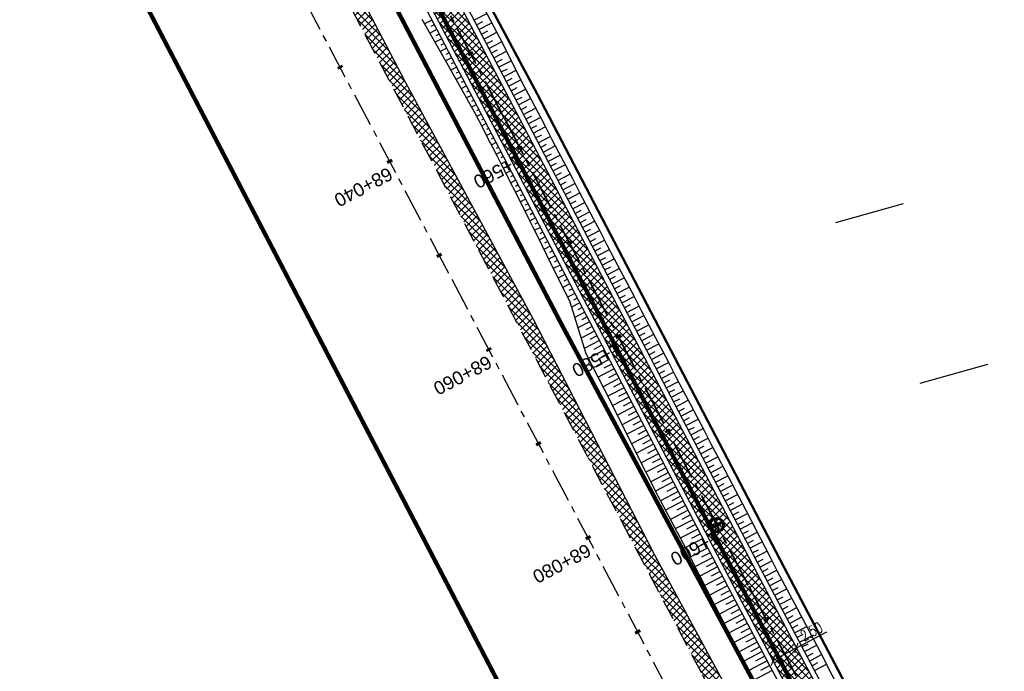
# Model space of a CAD drawing. Header units: metres. Extents: x 7529615 to 7533751, y 5721195 to 5727898.
# Tile 103 of 138: x 7530399 to 7530492, y 5726370 to 5726431. Entities that reach past the tile are written whole.
import ezdxf

# ---------------------------------------------------------------- set-up
doc = ezdxf.new("R2010")
doc.units = ezdxf.units.M
doc.header["$PDMODE"] = 1
doc.header["$PDSIZE"] = 0.3
for name, pattern in [('CENTER', [50.8, 31.75, -6.35, 6.35, -6.35]), ('CENTER2', [28.575, 19.05, -3.175, 3.175, -3.175]), ('HIDDEN', [9.525, 6.35, -3.175])]:
    doc.linetypes.add(name, pattern=pattern)
for name, color, linetype in [('C-DROGI-SYTUACJA-ETYKIETY', 7, 'Continuous'), ('D-hatch-pobocza', 131, 'Continuous'), ('D-pobocza', 60, 'Continuous'), ('D-rowy', 160, 'Continuous'), ('D-skarpa', 2, 'Continuous'), ('D-skarpa-kreskowanie', 2, 'Continuous'), ('D-wymiary', 1, 'Continuous')]:
    doc.layers.add(name, color=color, linetype=linetype)
for name, color, linetype, lineweight, true_color in [('D-hatch-ciag-pieszo-rowerowy', 7, 'Continuous', 13, 0xff9f80), ('D-linia-podzialowa-ZRID', 7, 'Continuous', 50, 0x40ff00), ('D-podzialy-dzialek-etap-III', 7, 'Continuous', 30, 0xff0040)]:
    doc.layers.add(name, color=color, linetype=linetype, lineweight=lineweight, true_color=true_color)
for name, color, linetype, lineweight in [('D-krawędzie', 3, 'Continuous', 30), ('D-obrzeża', 2, 'Continuous', 30), ('D-oś', 2, 'CENTER', 30), ('D-pas-drogowy', 7, 'HIDDEN', 50)]:
    doc.layers.add(name, color=color, linetype=linetype, lineweight=lineweight)
doc.layers.add('poprzeczki', color=7, linetype='Continuous', true_color=0x0000c7)
doc.styles.add('DIMTEXT', font='simplex.shx', dxfattribs={"width": 0.7})
doc.styles.get("Standard").update_dxf_attribs({"font": 'arial.ttf'})
doc.dimstyles.new('500', dxfattribs={"dimtxt": 1, "dimasz": 0.7, "dimexe": 0.2, "dimexo": 0.5, "dimgap": 0.2, "dimtad": 1, "dimrnd": 0.005, "dimzin": 0, "dimdsep": 46, "dimtxsty": 'DIMTEXT', "dimblk": 'ARCHTICK', "dimcen": 0, "dimclrd": 256, "dimclre": 256, "dimclrt": 2, "dimadec": 5, "dimazin": 0, "dimtfac": 1, "dimtofl": 0, "dimtmove": 0, "dimatfit": 3, "dimfxl": 1, "dimtolj": 1, "dimtzin": 0, "dimlwd": -1, "dimlwe": -1, "dimarcsym": 0})
pattern_1 = [(45, (0, 0), (-0.33675960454, 0.33675960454), []), (135, (0, 0), (-0.33675960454, -0.33675960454), [])]

# ---------------------------------------------------------------- blocks, each defined once
blk = doc.blocks.new('_ArchTick')
at = {"color": 0, "linetype": 'ByBlock', "const_width": 0.15}
blk.add_lwpolyline([(-0.5, -0.5), (0.5, 0.5)], dxfattribs=at)
blk = doc.blocks.new('*D63')
at = {"layer": 'D-wymiary', "transparency": 16777216}
for p, q in [((7530472.271, 5726372.35), (7530475.129, 5726373.861)), ((7530470.061, 5726371.181), (7530472.271, 5726372.35)), ((7530472.037, 5726372.792), (7530472.177, 5726372.527)), ((7530470.294, 5726370.739), (7530470.154, 5726371.005))]:
    blk.add_line(p, q, dxfattribs=at)
at = {"layer": 'Defpoints', "color": 0, "transparency": 16777216}
for p in [(7530472.271, 5726372.35), (7530472.271, 5726372.35), (7530470.061, 5726371.181)]:
    blk.add_point(p, dxfattribs=at)
at = {"layer": 'D-wymiary', "transparency": 16777216, "xscale": 0.6999999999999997, "yscale": 0.6999999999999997, "zscale": 0.6999999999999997}
for p, rotation in [((7530472.271, 5726372.35), 27.86636027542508), ((7530470.061, 5726371.181), 207.8663602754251)]:
    blk.add_blockref('_ArchTick', p, dxfattribs=dict(at, rotation=rotation))
at = {"layer": 'D-wymiary', "color": 2, "transparency": 16777216, "insert": (7530473.682, 5726373.888), "char_height": 1, "attachment_point": 5, "rotation": 27.86636, "style": 'DIMTEXT'}
blk.add_mtext('\\A1;2.50', dxfattribs=at)
blk = doc.blocks.new('AeccTickLine')
at = {"color": 0, "linetype": 'ByBlock', "lineweight": -2}
blk.add_line((0, 1), (0, -1), dxfattribs=at)
blk = doc.blocks.new('kilometraz')
at = {"linetype": 'ByBlock', "lineweight": -2}
blk.add_hatch(color=0, dxfattribs=at).paths.add_polyline_path([(0, -0.28125, 0.41421356), (0.28125, 0, 0.41421356), (0, 0.28125)])
at = {"color": 0, "linetype": 'ByBlock', "lineweight": -2}
blk.add_line((0, 0.28125), (0, -0.28125), dxfattribs=at)
blk.add_circle((0, 0), 0.28125, dxfattribs=at)

msp = doc.modelspace()

# ---------------------------------------------------------------- hatches: boundary and pattern name
at = {"layer": 'D-hatch-ciag-pieszo-rowerowy'}
h = msp.add_hatch(dxfattribs=at)
h.set_pattern_fill('ANSI37', color=256, scale=0.15, style=0)
h.set_pattern_definition(pattern_1)
h.paths.add_polyline_path([(7530404.057, 5726502.584), (7530380.911, 5726546.861), (7530371.746, 5726564.106), (7530368.841, 5726564.244), (7530378.7, 5726545.696), (7530401.842, 5726501.425), (7530423.333, 5726460.444), (7530443.712, 5726421.565), (7530466.681, 5726377.574), (7530482.337, 5726347.963), (7530485.291, 5726347.724), (7530468.894, 5726378.737), (7530445.927, 5726422.724), (7530425.547, 5726461.605)])
at = {"layer": 'D-hatch-pobocza'}
h = msp.add_hatch(dxfattribs=at)
h.set_pattern_fill('ANSI37', color=256, scale=0.15, style=0)
h.set_pattern_definition(pattern_1)
h.paths.add_polyline_path([(7530484.05, 5726334.34), (7530471.92, 5726357.11), (7530458.95, 5726381.07), (7530447.57, 5726403.23), (7530435.55, 5726425.46), (7530424.34, 5726446.96), (7530408.22, 5726477.68), (7530396.72, 5726499.26), (7530381.74, 5726527.87), (7530371.44, 5726547.5), (7530359.58, 5726569.81), (7530349.42, 5726588.72), (7530332.29, 5726621.37), (7530323.72, 5726638.05), (7530306.54, 5726670.82), (7530298.56, 5726686.33), (7530287.26, 5726707.54), (7530284.291, 5726713.261), (7530282.67, 5726712.404), (7530284.501, 5726708.94), (7530291.376, 5726695.94), (7530296.046, 5726687.107), (7530304.464, 5726671.187), (7530316.604, 5726648.181), (7530333.058, 5726617.014), (7530350.004, 5726585.006), (7530367.258, 5726552.316), (7530385.763, 5726517.235), (7530404.054, 5726482.546), (7530421.087, 5726450.182), (7530442.442, 5726409.661), (7530463.421, 5726369.85), (7530489.269, 5726320.828), (7530506.412, 5726288.291), (7530524.315, 5726254.784), (7530540.549, 5726224.891), (7530548.273, 5726210.669), (7530551.697, 5726207.035), (7530543.21, 5726222.9), (7530538.34, 5726232.11), (7530533.7, 5726240.35), (7530511.95, 5726280.97), (7530499.24, 5726305.31)])

# ---------------------------------------------------------------- linework, layer by layer
at = {"layer": 'D-krawędzie', "linetype": 'HIDDEN', "ltscale": 0.3}
msp.add_lwpolyline([(7530333.058, 5726617.014), (7530350.004, 5726585.006), (7530367.258, 5726552.316), (7530385.763, 5726517.235), (7530404.054, 5726482.546), (7530421.087, 5726450.182), (7530442.442, 5726409.661), (7530463.421, 5726369.85), (7530489.269, 5726320.828), (7530506.412, 5726288.291), (7530524.315, 5726254.784), (7530540.549, 5726224.891), (7530548.24, 5726210.73)], dxfattribs=at)
at = {"layer": 'D-linia-podzialowa-ZRID', "color": 12, "ltscale": 15, "true_color": 0xc70000}
msp.add_lwpolyline([(7530343.244, 5726623.649), (7530360.23, 5726591.747), (7530383.209, 5726548.059), (7530406.018, 5726503.606), (7530427.465, 5726462.62), (7530447.928, 5726424.388), (7530471.127, 5726379.921), (7530490.501, 5726343.033), (7530509.499, 5726306.733), (7530529.89, 5726267.244), (7530543.852, 5726238.99), (7530554.809, 5726218.944), (7530559.027, 5726212.223), (7530563.061, 5726206.41), (7530566.934, 5726200.464), (7530569.771, 5726194.902), (7530571.473, 5726191.282), (7530572.839, 5726188.025), (7530575.295, 5726182.035), (7530579.737, 5726173.306), (7530583.3, 5726167.41), (7530583.3, 5726167.41), (7530583.3, 5726167.41)], dxfattribs=at)
at = {"layer": 'D-obrzeża'}
for points in [[(7530341.029, 5726622.467), (7530357.948, 5726590.066), (7530380.911, 5726546.861), (7530404.057, 5726502.584), (7530425.547, 5726461.605), (7530445.927, 5726422.724), (7530468.894, 5726378.737), (7530488.366, 5726341.909), (7530507.524, 5726305.704), (7530528.099, 5726266.319), (7530543.028, 5726237.223), (7530553.837, 5726217.27, 0.020438), (7530555.511, 5726214.462), (7530563.158, 5726202.745, -0.024166), (7530565.111, 5726199.411), (7530568.325, 5726193.262, -0.021495), (7530570.15, 5726189.371), (7530573.016, 5726182.508, 0.022535), (7530574.938, 5726178.434), (7530582.467, 5726164.173, 0.144123), (7530586.407, 5726160.127), (7530591.402, 5726157.316, -0.143266), (7530593.364, 5726155.308), (7530594.228, 5726153.684)], [(7530338.815, 5726621.306), (7530355.736, 5726588.901), (7530378.7, 5726545.696), (7530401.842, 5726501.425), (7530423.333, 5726460.444), (7530443.712, 5726421.565), (7530466.681, 5726377.574), (7530486.156, 5726340.739), (7530505.312, 5726304.54), (7530525.878, 5726265.169), (7530540.816, 5726236.057), (7530551.688, 5726215.99, 0.020438), (7530553.361, 5726213.182), (7530560.998, 5726201.48, -0.024166), (7530562.951, 5726198.146), (7530566.06, 5726192.199, -0.021495), (7530567.884, 5726188.309), (7530570.753, 5726181.44, 0.022535), (7530572.675, 5726177.366), (7530580.714, 5726162.138, 0.101584), (7530584.546, 5726157.479), (7530584.686, 5726157.365, -0.100735), (7530588.495, 5726152.75), (7530588.874, 5726152.037)]]:
    msp.add_lwpolyline(points, format="xyb", dxfattribs=at)
at = {"layer": 'D-oś', "ltscale": 0.1}
msp.add_lwpolyline([(7530594.845, 5726110.895), (7530540.21, 5726214.45), (7530503.32, 5726286.651), (7530486.173, 5726319.196), (7530460.325, 5726368.218), (7530439.346, 5726408.03), (7530417.989, 5726448.552), (7530400.958, 5726480.914), (7530382.667, 5726515.602), (7530364.162, 5726550.682), (7530346.91, 5726583.371), (7530329.964, 5726615.378), (7530313.508, 5726646.548)], dxfattribs=at)
at = {"layer": 'D-oś', "linetype": 'CENTER2', "lineweight": 35, "ltscale": 0.2}
msp.add_lwpolyline([(7530339.922, 5726621.886), (7530356.842, 5726589.483), (7530379.806, 5726546.279), (7530402.949, 5726502.005), (7530424.44, 5726461.025), (7530444.82, 5726422.144), (7530467.787, 5726378.156), (7530487.261, 5726341.324)], dxfattribs=at)
at = {"layer": 'D-pas-drogowy', "ltscale": 0.2, "flags": 128}
msp.add_lwpolyline([(7531633.019, 5724182.834, 0.4, 0.4, 0), (7531617.559, 5724211.608, 0.4, 0.4, 0), (7531566.784, 5724302.736, 0.4, 0.4, 0), (7531538.419, 5724356.47, 0.4, 0.4, 0), (7531526.32, 5724379.39, 0.4, 0.4, 0), (7531516.102, 5724393.607, 0.4, 0.4, 0.001485), (7531513.78, 5724396.838, 0.4, 0.4, 0), (7531501.87, 5724413.41, 0.4, 0.4, 0), (7531474.926, 5724464.508, 0.4, 0.4, 0), (7531446.2, 5724518.992, 0.4, 0.4, 0), (7531424.962, 5724559.262, 0.4, 0.4, 0), (7531398.444, 5724609.566, 0.4, 0.4, 0), (7531379.647, 5724645.216, 0.4, 0.4, 0), (7531365.23, 5724672.56, 0.4, 0.4, 0), (7531341.306, 5724717.915, 0.4, 0.4, 0), (7531312.9, 5724771.789, 0.4, 0.4, 0), (7531292.591, 5724810.307, 0.4, 0.4, 0), (7531259.392, 5724873.271, 0.4, 0.4, 0), (7531233.74, 5724921.923, 0.4, 0.4, 0), (7531203.073, 5724980.092, 0.4, 0.4, 0), (7531173.471, 5725036.225, 0.4, 0.4, 0), (7531168.27, 5725046.09, 0.4, 0.4, 0), (7531172.29, 5725062.58, 0.4, 0.4, 0), (7531166.31, 5725074.58, 0.4, 0.4, 0), (7531150.32, 5725079.6, 0.4, 0.4, 0), (7531141.5, 5725096.43, 0.4, 0.4, 0), (7531109.312, 5725157.814, 0.4, 0.4, 0), (7531086.641, 5725201.048, 0.4, 0.4, 0), (7531059.198, 5725253.384, 0.4, 0.4, 0), (7531028.207, 5725312.489, 0.4, 0.4, 0), (7530999.105, 5725367.99, 0.4, 0.4, 0), (7530956.248, 5725449.725, 0.4, 0.4, 0), (7530924.398, 5725510.464, 0.4, 0.4, 0), (7530897.51, 5725561.74, 0.4, 0.4, 0), (7530894.46, 5725566.14, 0.4, 0.4, 0), (7530892.16, 5725570.49, 0.4, 0.4, 0), (7530869.363, 5725613.307, 0.4, 0.4, 0), (7530861.694, 5725627.705, 0.4, 0.4, 0), (7530852.74, 5725644.52, 0.4, 0.4, 0), (7530831.51, 5725684.2, 0.4, 0.4, 0), (7530811.13, 5725722.52, 0.4, 0.4, 0), (7530792.348, 5725757.941, 0.4, 0.4, 0), (7530768.03, 5725803.8, 0.4, 0.4, 0), (7530748.769, 5725840.179, 0.4, 0.4, 0), (7530727.7, 5725879.97, 0.4, 0.4, 0), (7530712.098, 5725909.545, 0.4, 0.4, 0), (7530693.644, 5725944.645, 0.4, 0.4, 0), (7530665.702, 5725997.539, 0.4, 0.4, 0), (7530641.76, 5726042.88, 0.4, 0.4, 0), (7530616.5, 5726091.48, 0.4, 0.4, 0), (7530604.628, 5726114.32, 0.4, 0.4, -0.007763), (7530602.5, 5726118.43, 0.4, 0.4, 0), (7530603.992, 5726123.395, 0.4, 0.4, 0), (7530606.53, 5726131.84, 0.4, 0.4, 0), (7530603.27, 5726136.83, 0.4, 0.4, 0), (7530593.776, 5726151.369, 0.4, 0.4, 0), (7530590.203, 5726156.84, 0.4, 0.4, 0), (7530583.3, 5726167.41, 0.4, 0.4, 0), (7530580.578, 5726170.428, 0.4, 0.4, 0), (7530575.85, 5726175.67, 0.4, 0.4, 0), (7530569.01, 5726186.66, 0.4, 0.4, 0), (7530562.555, 5726199.189, 0.4, 0.4, 0), (7530555.67, 5726211.39, 0.4, 0.4, 0), (7530548.29, 5726224.23, 0.4, 0.4, 0), (7530540.58, 5726237.71, 0.4, 0.4, 0), (7530532.68, 5726252.65, 0.4, 0.4, 0), (7530524.06, 5726269.35, 0.4, 0.4, 0), (7530502.82, 5726309.91, 0.4, 0.4, 0), (7530488.83, 5726336.63, 0.4, 0.4, 0), (7530466.03, 5726380.16, 0.4, 0.4, 0), (7530438.47, 5726432.77, 0.4, 0.4, 0), (7530424.53, 5726459.09, 0.4, 0.4, 0), (7530401.63, 5726502.97, 0.4, 0.4, 0), (7530383.38, 5726538.06, 0.4, 0.4, 0), (7530353.97, 5726593.52, 0.4, 0.4, 0), (7530338.47, 5726622.74, 0.4, 0.4, 0), (7530322.01, 5726653.88, 0.4, 0.4, 0), (7530297.54, 5726700.33, 0.4, 0.4, 0), (7530287.38, 5726719.6, 0.4, 0.4, 0), (7530285.95, 5726722.316, 0.4, 0.4, 0), (7530280.26, 5726733.12, 0.4, 0.4, 0), (7530266.73, 5726758.74, 0.4, 0.4, 0), (7530260.42, 5726770.47, 0.4, 0.4, 0), (7530253.25, 5726783.82, 0.4, 0.4, 0), (7530244.95, 5726799.33, 0.4, 0.4, 0), (7530239.39, 5726808.49, 0.4, 0.4, 0), (7530238.29, 5726807.9, 0.4, 0.4, 0), (7530218.11, 5726850.67, 0.4, 0.4, 0), (7530175.907, 5726928.168, 0.4, 0.4, 0), (7530096.68, 5727076.15, 0.4, 0.4, 0), (7530094.68, 5727079.89, 0.4, 0.4, 0), (7530064.597, 5727135.523, 0.4, 0.4, 0), (7530046.731, 5727168.892, 0.4, 0.4, 0), (7530025.803, 5727208.461, 0.4, 0.4, 0), (7530012.847, 5727232.979, 0.4, 0.4, 0), (7529994.15, 5727268.45, 0.4, 0.4, 0), (7529981.671, 5727291.93, 0.4, 0.4, 0), (7529949.89, 5727351.73, 0.4, 0.4, 0), (7529924.75, 5727399.03, 0.4, 0.4, 0), (7529915.516, 5727417.1, 0.4, 0.4, 0), (7529885.83, 5727475.19, 0.4, 0.4, 0), (7529862.56, 5727519.97, 0.4, 0.4, 0), (7529852.985, 5727538.191, 0.4, 0.4, 0), (7529836.513, 5727569.511, 0.4, 0.4, 0), (7529815.369, 5727609.141, 0.4, 0.4, 0), (7529792.795, 5727651.247, 0.4, 0.4, 0), (7529774.199, 5727685.858, 0.4, 0.4, 0), (7529746.966, 5727736.059, 0.4, 0.4, 0), (7529733.92, 5727757.62, 0.4, 0.4, 0), (7529708.607, 5727806.389, 0.4, 0.4, 0), (7529688.492, 5727796.345, 0.4, 0.4, 0), (7529723.55, 5727729.88, 0.4, 0.4, 0), (7529725.42, 5727730.2, 0.4, 0.4, 0), (7529735.38, 5727711.28, 0.4, 0.4, 0), (7529739.21, 5727707.77, 0.4, 0.4, 0), (7529753.31, 5727681.13, 0.4, 0.4, 0), (7529755.178, 5727682.114, 0.4, 0.4, 0), (7529792.102, 5727611.923, 0.4, 0.4, 0), (7529811.741, 5727574.662, 0.4, 0.4, 0), (7529835.194, 5727530.193, 0.4, 0.4, 0), (7529857.56, 5727487.787, 0.4, 0.4, 0), (7529875.155, 5727454.426, 0.4, 0.4, 0), (7529890.63, 5727425.131, 0.4, 0.4, 0), (7529900.671, 5727406.159, 0.4, 0.4, 0), (7529953.284, 5727306.747, 0.4, 0.4, 0), (7529983.208, 5727250.207, 0.4, 0.4, 0), (7530015.379, 5727189.42, 0.4, 0.4, 0), (7530062.319, 5727099.625, 0.4, 0.4, 0), (7530100.06, 5727027.16, 0.4, 0.4, 0), (7530105.06, 5727018.32, 0.4, 0.4, 0), (7530143.175, 5726945.066, 0.4, 0.4, 0), (7530170.547, 5726892.961, 0.4, 0.4, 0), (7530195.92, 5726850.75, 0.4, 0.4, 0), (7530194.71, 5726849.15, 0.4, 0.4, 0), (7530197.22, 5726845.06, 0.4, 0.4, 0), (7530254.03, 5726738.21, 0.4, 0.4, 0), (7530261.371, 5726724.163, 0.4, 0.4, 0), (7530281.54, 5726685.57, 0.4, 0.4, 0), (7530289.214, 5726671.967, 0.4, 0.4, 0), (7530300.51, 5726651.778, 0.4, 0.4, 0), (7530303.939, 5726645.168, 0.4, 0.4, 0), (7530334.708, 5726583.665, 0.4, 0.4, 0), (7530397.759, 5726458.5, 0.4, 0.4, 0), (7530450.41, 5726357.28, 0.4, 0.4, 0), (7530482.4, 5726303.41, 0.4, 0.4, 0), (7530483.688, 5726301.003, 0.4, 0.4, 0), (7530491.35, 5726283.94, 0.4, 0.4, 0), (7530512.67, 5726243.78, 0.4, 0.4, 0), (7530529.43, 5726209.46, 0.4, 0.4, 0), (7530571.29, 5726130.56, 0.4, 0.4, 0), (7530581.28, 5726107.21, 0.4, 0.4, 0), (7530591.16, 5726088.44, 0.4, 0.4, 0), (7530597.42, 5726080.68, 0.4, 0.4, 0), (7530607.21, 5726063.51, 0.4, 0.4, 0), (7530610.82, 5726061.93, 0.4, 0.4, 0), (7530634.935, 5726016.147, 0.4, 0.4, 0), (7530642.914, 5726001.078, 0.4, 0.4, 0), (7530695.12, 5725902.09, 0.4, 0.4, 0), (7530708.718, 5725876.303, 0.4, 0.4, 0), (7530755.54, 5725787.51, 0.4, 0.4, 0), (7530802.56, 5725694.925, 0.4, 0.4, 0), (7530840.085, 5725624.059, 0.4, 0.4, 0), (7530865.243, 5725577.494, 0.4, 0.4, 0), (7530914.557, 5725484.684, 0.4, 0.4, 0), (7530964.182, 5725390.836, 0.4, 0.4, 0), (7531008.007, 5725307.954, 0.4, 0.4, 0), (7531059.253, 5725211.041, 0.4, 0.4, 0), (7531127.66, 5725081.67, 0.4, 0.4, 0), (7531345.12, 5724669.94, 0.4, 0.4, 0), (7531388.464, 5724586.93, 0.4, 0.4, 0), (7531412.35, 5724541.183, 0.4, 0.4, 0), (7531482.09, 5724407.62, 0.4, 0.4, 0), (7531504.02, 5724366.79, 0.4, 0.4, 0), (7531519.374, 5724337.52, 0.4, 0.4, 0), (7531563.749, 5724252.932, 0.4, 0.4, 0), (7531602.175, 5724179.681, 0.4, 0.4, 0), (7531619.177, 5724147.204, 0.4, 0.4, 0), (7531625.038, 5724135.635, 0.4, 0.4, 0), (7531656.796, 5724073.316, 0.4, 0.4, 0), (7531675.12, 5724037.36, 0.4, 0.4, 0), (7531682.71, 5724022.92, 0.4, 0.4, 0), (7531705.565, 5723979.811, 0.4, 0.4, 0), (7531736.606, 5723921.262, 0.4, 0.4, 0), (7531750.46, 5723895.13, 0.4, 0.4, 0), (7531740.77, 5723886.56, 0.4, 0.4, 0), (7531732.86, 5723885, 0.4, 0.4, 0), (7531722.18, 5723887.77, 0.4, 0.4, 0), (7531729.87, 5723862.17, 0.4, 0.4, 0), (7531742.92, 5723861.93, 0.4, 0.4, 0), (7531763.71, 5723859.52, 0.4, 0.4, 0), (7531768.42, 5723854.12, 0.4, 0.4, 0), (7531787.42, 5723817.97, 0.4, 0.4, 0), (7531795.57, 5723809.82, 0.4, 0.4, 0), (7531816.347, 5723819.85, 0.4, 0.4, 0), (7531816.347, 5723819.85, 0.4, 0.4, 0), (7531805.06, 5723843.23, 0.4, 0.4, 0), (7531803.61, 5723886.23, 0.4, 0.4, 0), (7531803.61, 5723886.23, 0.4, 0.4, 0), (7531780.08, 5723929.25, 0.4, 0.4, 0), (7531758.69, 5723936.76, 0.4, 0.4, 0), (7531749.359, 5723946.412, 0.4, 0.4, 0), (7531742.71, 5723953.29, 0.4, 0.4, 0), (7531735.177, 5723967.878, 0.4, 0.4, 0), (7531722.37, 5723992.68, 0.4, 0.4, 0), (7531705.042, 5724030.886, 0.4, 0.4, 0), (7531699.47, 5724043.17, 0.4, 0.4, 0), (7531692.69, 5724058.11, 0.4, 0.4, 0), (7531679.672, 5724084.017, 0.4, 0.4, 0), (7531674.55, 5724094.21, 0.4, 0.4, 0), (7531666.633, 5724114.003, 0.4, 0.4, 0), (7531649, 5724153.82, 0.4, 0.4, 0), (7531641.49, 5724149.34, 0.4, 0.4, 0), (7531626.04, 5724179.34, 0.4, 0.4, 0), (7531633.03, 5724182.84, 0, 0, 0)], format="xyseb", dxfattribs=at)
at = {"layer": 'D-pobocza'}
for points in [[(7530324.032, 5726655.814), (7530341.472, 5726622.699), (7530358.39, 5726590.299), (7530381.354, 5726547.095), (7530404.5, 5726502.816), (7530425.99, 5726461.837), (7530446.37, 5726422.955), (7530469.336, 5726378.97), (7530488.808, 5726342.142), (7530507.967, 5726305.936), (7530528.543, 5726266.549), (7530543.47, 5726237.456), (7530554.277, 5726217.509, 0.020438), (7530555.929, 5726214.736), (7530563.577, 5726203.019, -0.024166), (7530565.554, 5726199.643), (7530568.768, 5726193.493, -0.021495), (7530570.611, 5726189.564), (7530573.478, 5726182.701, 0.022535), (7530575.38, 5726178.667), (7530582.909, 5726164.407)], [(7530320.936, 5726654.183), (7530338.372, 5726621.074), (7530355.294, 5726588.668), (7530378.258, 5726545.463), (7530401.399, 5726501.193), (7530422.89, 5726460.212), (7530443.269, 5726421.333), (7530466.238, 5726377.342), (7530485.714, 5726340.506), (7530504.869, 5726304.308), (7530525.434, 5726264.939), (7530540.374, 5726235.824), (7530551.248, 5726215.751, 0.020438), (7530552.942, 5726212.908), (7530560.579, 5726201.207, -0.024166), (7530562.508, 5726197.914), (7530565.617, 5726191.967, -0.021495), (7530567.423, 5726188.116), (7530570.292, 5726181.248, 0.022535), (7530572.232, 5726177.133), (7530572.779, 5726176.098)]]:
    msp.add_lwpolyline(points, format="xyb", dxfattribs=at)
msp.add_lwpolyline([(7530548.273, 5726210.669), (7530551.697, 5726207.035), (7530543.21, 5726222.9), (7530538.34, 5726232.11), (7530533.7, 5726240.35), (7530511.95, 5726280.97), (7530499.24, 5726305.31), (7530484.05, 5726334.34), (7530471.92, 5726357.11), (7530458.95, 5726381.07), (7530447.57, 5726403.23), (7530435.55, 5726425.46), (7530424.34, 5726446.96), (7530408.22, 5726477.68), (7530396.72, 5726499.26), (7530381.74, 5726527.87), (7530371.44, 5726547.5), (7530359.58, 5726569.81), (7530349.42, 5726588.72), (7530332.29, 5726621.37)], dxfattribs=at)
at = {"layer": 'D-podzialy-dzialek-etap-III'}
for points in [[(7530475.961, 5726412.343), (7530482.32, 5726414.143)], [(7530483.896, 5726397.225), (7530490.255, 5726399.025)]]:
    msp.add_lwpolyline(points, dxfattribs=at)
at = {"layer": 'D-rowy', "linetype": 'HIDDEN', "ltscale": 0.1, "const_width": 0.4, "flags": 128}
msp.add_lwpolyline([(7530551.499, 5726212.267), (7530543.597, 5726226.236), (7530531.122, 5726249.92), (7530513.079, 5726284.072), (7530493.258, 5726321.227), (7530474.307, 5726357.907), (7530450.222, 5726402.72), (7530429.968, 5726441.454), (7530407.859, 5726483.738), (7530388.275, 5726520.931), (7530367.428, 5726560.809), (7530342.591, 5726608.109), (7530323.482, 5726644.276), (7530301.727, 5726686.325), (7530278.863, 5726729.805), (7530276.238, 5726736.773), (7530276.238, 5726736.773)], dxfattribs=at)
at = {"layer": 'D-skarpa', "linetype": 'Continuous'}
for points in [[(7530408.497, 5726497.052, 0.03166), (7530413.861, 5726487.045, -0.009739), (7530423.043, 5726469.277), (7530426.804, 5726462.265), (7530427.77, 5726460.464), (7530430.133, 5726456.057), (7530432.574, 5726451.692), (7530434.839, 5726447.233), (7530437.225, 5726442.839), (7530439.608, 5726438.443), (7530442.066, 5726434.086), (7530444.398, 5726429.663), (7530446.658, 5726425.202, 0.00053), (7530467.502, 5726385.316), (7530469.794, 5726380.872), (7530470.471, 5726379.557), (7530472.123, 5726376.465), (7530474.475, 5726372.053), (7530476.742, 5726367.596)], [(7530437.071, 5726431.468), (7530439.539, 5726427.116), (7530441.979, 5726422.75, -0.007497), (7530448.743, 5726409.364), (7530450.985, 5726404.894), (7530452.475, 5726400.032), (7530454.773, 5726395.591), (7530456.996, 5726391.111), (7530459.24, 5726386.642), (7530461.586, 5726382.227), (7530464.546, 5726376.463), (7530466.184, 5726373.325), (7530468.497, 5726368.892)]]:
    msp.add_lwpolyline(points, format="xyb", dxfattribs=at)
at = {"layer": 'D-skarpa-kreskowanie', "linetype": 'Continuous'}
for p, q in [((7530441.963, 5726431.365, 107.725), (7530443.168, 5726431.997, 106.817)), ((7530438.004, 5726431.378, 107.595), (7530437.324, 5726431.022, 107.084)), ((7530438.236, 5726430.935, 107.595), (7530437.904, 5726430.761, 107.345)), ((7530442.195, 5726430.922, 107.725), (7530442.798, 5726431.238, 107.27)), ((7530442.427, 5726430.479, 107.724), (7530443.634, 5726431.112, 106.815)), ((7530438.468, 5726430.492, 107.595), (7530437.818, 5726430.151, 107.105)), ((7530438.7, 5726430.049, 107.595), (7530438.382, 5726429.883, 107.356)), ((7530442.659, 5726430.036, 107.724), (7530443.263, 5726430.353, 107.269)), ((7530442.891, 5726429.593, 107.724), (7530444.101, 5726430.227, 106.813)), ((7530438.932, 5726429.606, 107.595), (7530438.311, 5726429.281, 107.127)), ((7530439.165, 5726429.164, 107.594), (7530438.861, 5726429.005, 107.366)), ((7530443.123, 5726429.15, 107.724), (7530443.729, 5726429.468, 107.268)), ((7530443.355, 5726428.708, 107.724), (7530444.562, 5726429.34, 106.815)), ((7530439.397, 5726428.721, 107.594), (7530438.805, 5726428.41, 107.149)), ((7530439.861, 5726427.835, 107.594), (7530439.298, 5726427.54, 107.17)), ((7530439.629, 5726428.278, 107.594), (7530439.34, 5726428.127, 107.377)), ((7530443.587, 5726428.265, 107.724), (7530444.188, 5726428.579, 107.272)), ((7530443.819, 5726427.822, 107.723), (7530445.014, 5726428.448, 106.824)), ((7530440.325, 5726426.949, 107.594), (7530439.789, 5726426.668, 107.19)), ((7530440.093, 5726427.392, 107.594), (7530439.819, 5726427.249, 107.388)), ((7530444.052, 5726427.379, 107.723), (7530444.646, 5726427.69, 107.276)), ((7530444.284, 5726426.936, 107.723), (7530445.466, 5726427.556, 106.833)), ((7530440.789, 5726426.064, 107.593), (7530440.277, 5726425.795, 107.208)), ((7530440.557, 5726426.506, 107.593), (7530440.295, 5726426.369, 107.396)), ((7530444.516, 5726426.493, 107.723), (7530445.104, 5726426.801, 107.28)), ((7530444.748, 5726426.05, 107.723), (7530445.918, 5726426.663, 106.842)), ((7530441.254, 5726425.178, 107.593), (7530440.765, 5726424.922, 107.225)), ((7530441.022, 5726425.621, 107.593), (7530440.771, 5726425.49, 107.405)), ((7530444.98, 5726425.608, 107.723), (7530445.562, 5726425.912, 107.285)), ((7530445.212, 5726425.165, 107.722), (7530446.369, 5726425.771, 106.851)), ((7530441.486, 5726424.735, 107.593), (7530441.247, 5726424.61, 107.413)), ((7530441.718, 5726424.292, 107.593), (7530441.253, 5726424.049, 107.243)), ((7530445.444, 5726424.722, 107.722), (7530446.02, 5726425.024, 107.289)), ((7530445.676, 5726424.279, 107.722), (7530446.821, 5726424.879, 106.86)), ((7530445.909, 5726423.836, 107.722), (7530446.478, 5726424.135, 107.293)), ((7530441.95, 5726423.849, 107.592), (7530441.724, 5726423.731, 107.422)), ((7530442.182, 5726423.406, 107.592), (7530441.741, 5726423.175, 107.26)), ((7530446.141, 5726423.393, 107.722), (7530447.274, 5726423.987, 106.869)), ((7530446.373, 5726422.95, 107.721), (7530446.937, 5726423.245, 107.297)), ((7530442.414, 5726422.964, 107.592), (7530442.2, 5726422.851, 107.431)), ((7530442.646, 5726422.521, 107.592), (7530442.216, 5726422.295, 107.268)), ((7530446.604, 5726422.507, 107.721), (7530447.733, 5726423.096, 106.873)), ((7530446.836, 5726422.064, 107.721), (7530447.4, 5726422.359, 107.297)), ((7530442.879, 5726422.078, 107.592), (7530442.663, 5726421.965, 107.43)), ((7530443.111, 5726421.635, 107.592), (7530442.679, 5726421.409, 107.267)), ((7530447.067, 5726421.621, 107.721), (7530448.196, 5726422.21, 106.872)), ((7530447.299, 5726421.178, 107.721), (7530447.863, 5726421.473, 107.296)), ((7530447.53, 5726420.734, 107.721), (7530448.66, 5726421.324, 106.871)), ((7530443.343, 5726421.192, 107.591), (7530443.126, 5726421.079, 107.428)), ((7530443.574, 5726420.749, 107.591), (7530443.133, 5726420.519, 107.26)), ((7530447.761, 5726420.291, 107.72), (7530448.327, 5726420.586, 107.295)), ((7530447.993, 5726419.848, 107.72), (7530449.124, 5726420.438, 106.87)), ((7530443.805, 5726420.306, 107.591), (7530443.582, 5726420.189, 107.423)), ((7530444.037, 5726419.862, 107.591), (7530443.583, 5726419.626, 107.25)), ((7530448.224, 5726419.405, 107.72), (7530448.79, 5726419.7, 107.295)), ((7530448.456, 5726418.961, 107.72), (7530449.587, 5726419.552, 106.869)), ((7530444.5, 5726418.976, 107.591), (7530444.033, 5726418.732, 107.239)), ((7530444.268, 5726419.419, 107.591), (7530444.038, 5726419.299, 107.418)), ((7530448.687, 5726418.518, 107.72), (7530449.253, 5726418.814, 107.294)), ((7530448.918, 5726418.075, 107.72), (7530450.051, 5726418.666, 106.868)), ((7530444.963, 5726418.09, 107.59), (7530444.482, 5726417.839, 107.229)), ((7530444.731, 5726418.533, 107.59), (7530444.494, 5726418.409, 107.412)), ((7530445.194, 5726417.646, 107.59), (7530444.95, 5726417.519, 107.407)), ((7530449.15, 5726417.632, 107.719), (7530449.716, 5726417.928, 107.293)), ((7530449.381, 5726417.189, 107.719), (7530450.515, 5726417.78, 106.867)), ((7530445.425, 5726417.203, 107.59), (7530444.932, 5726416.945, 107.219)), ((7530445.657, 5726416.76, 107.59), (7530445.406, 5726416.629, 107.401)), ((7530449.613, 5726416.745, 107.719), (7530450.18, 5726417.041, 107.293)), ((7530449.844, 5726416.302, 107.719), (7530450.978, 5726416.894, 106.866)), ((7530445.888, 5726416.317, 107.59), (7530445.381, 5726416.052, 107.208)), ((7530446.12, 5726415.873, 107.589), (7530445.862, 5726415.739, 107.396)), ((7530450.076, 5726415.859, 107.719), (7530450.643, 5726416.155, 107.292)), ((7530450.307, 5726415.416, 107.719), (7530451.442, 5726416.008, 106.865)), ((7530446.351, 5726415.43, 107.589), (7530445.83, 5726415.158, 107.197)), ((7530446.582, 5726414.987, 107.589), (7530446.319, 5726414.849, 107.391)), ((7530450.538, 5726414.972, 107.718), (7530451.106, 5726415.269, 107.292)), ((7530450.77, 5726414.529, 107.718), (7530451.905, 5726415.122, 106.864)), ((7530446.814, 5726414.544, 107.589), (7530446.279, 5726414.265, 107.187)), ((7530447.045, 5726414.101, 107.589), (7530446.775, 5726413.959, 107.385)), ((7530451.001, 5726414.086, 107.718), (7530451.569, 5726414.383, 107.291)), ((7530451.233, 5726413.643, 107.718), (7530452.369, 5726414.236, 106.863)), ((7530447.277, 5726413.657, 107.589), (7530446.728, 5726413.371, 107.176)), ((7530447.508, 5726413.214, 107.588), (7530447.231, 5726413.069, 107.38)), ((7530451.464, 5726413.2, 107.718), (7530452.032, 5726413.496, 107.29)), ((7530451.695, 5726412.756, 107.718), (7530452.833, 5726413.35, 106.862)), ((7530447.74, 5726412.771, 107.588), (7530447.178, 5726412.478, 107.166)), ((7530447.971, 5726412.328, 107.588), (7530447.687, 5726412.179, 107.374)), ((7530451.927, 5726412.313, 107.717), (7530452.496, 5726412.61, 107.29)), ((7530452.158, 5726411.87, 107.717), (7530453.296, 5726412.464, 106.861)), ((7530448.202, 5726411.884, 107.588), (7530447.627, 5726411.584, 107.155)), ((7530448.434, 5726411.441, 107.588), (7530448.143, 5726411.289, 107.369)), ((7530452.39, 5726411.427, 107.717), (7530452.959, 5726411.724, 107.289)), ((7530452.621, 5726410.983, 107.717), (7530453.76, 5726411.578, 106.86)), ((7530448.665, 5726410.998, 107.588), (7530448.076, 5726410.69, 107.144)), ((7530448.897, 5726410.555, 107.587), (7530448.599, 5726410.399, 107.363)), ((7530452.853, 5726410.54, 107.717), (7530453.422, 5726410.838, 107.288)), ((7530453.084, 5726410.097, 107.717), (7530454.224, 5726410.692, 106.859)), ((7530449.128, 5726410.112, 107.587), (7530448.525, 5726409.797, 107.134)), ((7530449.359, 5726409.668, 107.587), (7530449.055, 5726409.509, 107.358)), ((7530453.315, 5726409.654, 107.716), (7530453.885, 5726409.951, 107.288)), ((7530453.547, 5726409.211, 107.716), (7530454.687, 5726409.806, 106.859)), ((7530449.591, 5726409.225, 107.587), (7530448.974, 5726408.903, 107.123)), ((7530449.822, 5726408.782, 107.587), (7530449.51, 5726408.619, 107.352)), ((7530453.778, 5726408.767, 107.716), (7530454.349, 5726409.065, 107.287)), ((7530454.01, 5726408.324, 107.716), (7530455.151, 5726408.92, 106.858)), ((7530450.054, 5726408.339, 107.587), (7530449.422, 5726408.009, 107.112)), ((7530450.517, 5726407.452, 107.586), (7530449.871, 5726407.115, 107.101)), ((7530450.285, 5726407.895, 107.586), (7530449.966, 5726407.729, 107.346)), ((7530454.241, 5726407.881, 107.716), (7530454.812, 5726408.179, 107.286)), ((7530454.472, 5726407.438, 107.716), (7530455.614, 5726408.034, 106.857)), ((7530450.979, 5726406.566, 107.586), (7530450.319, 5726406.221, 107.089)), ((7530450.748, 5726407.009, 107.586), (7530450.421, 5726406.839, 107.34)), ((7530454.704, 5726406.995, 107.715), (7530455.275, 5726407.293, 107.286)), ((7530454.935, 5726406.551, 107.715), (7530456.078, 5726407.148, 106.856)), ((7530451.442, 5726405.679, 107.586), (7530450.767, 5726405.327, 107.078)), ((7530451.211, 5726406.123, 107.586), (7530450.877, 5726405.948, 107.335)), ((7530455.167, 5726406.108, 107.715), (7530455.738, 5726406.407, 107.285)), ((7530455.398, 5726405.665, 107.715), (7530456.542, 5726406.262, 106.855)), ((7530451.905, 5726404.793, 107.585), (7530451.138, 5726404.393, 107.009)), ((7530451.674, 5726405.236, 107.585), (7530451.331, 5726405.057, 107.328)), ((7530455.63, 5726405.222, 107.715), (7530456.202, 5726405.52, 107.285)), ((7530455.861, 5726404.778, 107.715), (7530457.005, 5726405.376, 106.854)), ((7530452.368, 5726403.906, 107.585), (7530451.436, 5726403.42, 106.884)), ((7530452.136, 5726404.35, 107.585), (7530451.712, 5726404.128, 107.266)), ((7530456.092, 5726404.335, 107.714), (7530456.665, 5726404.634, 107.284)), ((7530456.324, 5726403.892, 107.714), (7530457.469, 5726404.49, 106.853)), ((7530456.555, 5726403.449, 107.714), (7530457.128, 5726403.748, 107.283)), ((7530452.831, 5726403.02, 107.584), (7530451.734, 5726402.448, 106.76)), ((7530452.599, 5726403.463, 107.585), (7530452.092, 5726403.199, 107.203)), ((7530456.787, 5726403.006, 107.714), (7530457.933, 5726403.604, 106.852)), ((7530457.018, 5726402.562, 107.714), (7530457.591, 5726402.862, 107.283)), ((7530453.294, 5726402.134, 107.584), (7530452.033, 5726401.475, 106.636)), ((7530453.062, 5726402.577, 107.584), (7530452.473, 5726402.269, 107.141)), ((7530457.249, 5726402.119, 107.714), (7530458.396, 5726402.718, 106.851)), ((7530457.481, 5726401.676, 107.713), (7530458.055, 5726401.975, 107.282)), ((7530453.756, 5726401.247, 107.584), (7530452.331, 5726400.503, 106.511)), ((7530453.525, 5726401.69, 107.584), (7530452.853, 5726401.34, 107.079)), ((7530457.712, 5726401.233, 107.713), (7530458.86, 5726401.832, 106.85)), ((7530457.944, 5726400.789, 107.713), (7530458.518, 5726401.089, 107.281)), ((7530454.219, 5726400.361, 107.583), (7530452.712, 5726399.574, 106.45)), ((7530453.988, 5726400.804, 107.584), (7530453.235, 5726400.411, 107.017)), ((7530458.175, 5726400.346, 107.713), (7530459.324, 5726400.946, 106.849)), ((7530458.407, 5726399.903, 107.713), (7530458.981, 5726400.203, 107.281)), ((7530458.638, 5726399.46, 107.713), (7530459.787, 5726400.06, 106.848)), ((7530454.682, 5726399.474, 107.583), (7530453.172, 5726398.686, 106.447)), ((7530454.451, 5726399.917, 107.583), (7530453.696, 5726399.524, 107.016)), ((7530458.869, 5726399.017, 107.712), (7530459.444, 5726399.317, 107.28)), ((7530459.101, 5726398.573, 107.712), (7530460.251, 5726399.174, 106.847)), ((7530455.145, 5726398.588, 107.583), (7530453.631, 5726397.798, 106.444)), ((7530454.913, 5726399.031, 107.583), (7530454.158, 5726398.636, 107.014)), ((7530459.332, 5726398.13, 107.712), (7530459.907, 5726398.43, 107.279)), ((7530459.564, 5726397.687, 107.712), (7530460.714, 5726398.288, 106.846)), ((7530455.608, 5726397.701, 107.582), (7530454.091, 5726396.909, 106.442)), ((7530455.376, 5726398.145, 107.583), (7530454.619, 5726397.749, 107.013)), ((7530459.795, 5726397.244, 107.712), (7530460.371, 5726397.544, 107.279)), ((7530460.027, 5726396.8, 107.712), (7530461.178, 5726397.402, 106.845)), ((7530456.071, 5726396.815, 107.582), (7530454.551, 5726396.021, 106.439)), ((7530455.839, 5726397.258, 107.582), (7530455.08, 5726396.862, 107.011)), ((7530456.302, 5726396.372, 107.582), (7530455.541, 5726395.974, 107.01)), ((7530460.258, 5726396.357, 107.711), (7530460.834, 5726396.658, 107.278)), ((7530460.489, 5726395.914, 107.711), (7530461.642, 5726396.516, 106.844)), ((7530456.533, 5726395.928, 107.582), (7530455.003, 5726395.129, 106.43)), ((7530456.765, 5726395.485, 107.582), (7530455.995, 5726395.083, 107.003)), ((7530460.721, 5726395.471, 107.711), (7530461.297, 5726395.772, 107.278)), ((7530460.952, 5726395.028, 107.711), (7530462.105, 5726395.63, 106.844)), ((7530456.996, 5726395.042, 107.581), (7530455.447, 5726394.233, 106.416)), ((7530457.228, 5726394.599, 107.581), (7530456.449, 5726394.192, 106.995)), ((7530461.184, 5726394.584, 107.711), (7530461.76, 5726394.885, 107.277)), ((7530461.415, 5726394.141, 107.71), (7530462.569, 5726394.744, 106.843)), ((7530457.459, 5726394.156, 107.581), (7530455.892, 5726393.337, 106.402)), ((7530457.691, 5726393.712, 107.581), (7530456.902, 5726393.301, 106.988)), ((7530461.646, 5726393.698, 107.71), (7530462.224, 5726393.999, 107.276)), ((7530461.878, 5726393.255, 107.71), (7530463.033, 5726393.858, 106.842)), ((7530457.922, 5726393.269, 107.581), (7530456.336, 5726392.441, 106.388)), ((7530458.153, 5726392.826, 107.581), (7530457.356, 5726392.41, 106.981)), ((7530462.109, 5726392.811, 107.71), (7530462.687, 5726393.113, 107.276)), ((7530462.341, 5726392.368, 107.71), (7530463.496, 5726392.972, 106.841)), ((7530458.385, 5726392.383, 107.58), (7530456.781, 5726391.545, 106.374)), ((7530458.616, 5726391.939, 107.58), (7530457.81, 5726391.518, 106.974)), ((7530462.572, 5726391.925, 107.71), (7530463.15, 5726392.227, 107.275)), ((7530462.804, 5726391.482, 107.709), (7530463.96, 5726392.085, 106.84)), ((7530458.848, 5726391.496, 107.58), (7530457.228, 5726390.65, 106.362)), ((7530459.079, 5726391.053, 107.58), (7530458.265, 5726390.628, 106.968)), ((7530463.035, 5726391.039, 107.709), (7530463.613, 5726391.34, 107.274)), ((7530463.266, 5726390.595, 107.709), (7530464.424, 5726391.199, 106.839)), ((7530459.31, 5726390.61, 107.58), (7530457.676, 5726389.757, 106.351)), ((7530459.542, 5726390.167, 107.58), (7530458.721, 5726389.738, 106.962)), ((7530463.498, 5726390.152, 107.709), (7530464.077, 5726390.454, 107.274)), ((7530463.729, 5726389.709, 107.709), (7530464.887, 5726390.313, 106.838)), ((7530459.773, 5726389.723, 107.579), (7530458.125, 5726388.863, 106.34)), ((7530460.005, 5726389.28, 107.579), (7530459.177, 5726388.848, 106.957)), ((7530463.961, 5726389.266, 107.709), (7530464.54, 5726389.568, 107.273)), ((7530464.192, 5726388.822, 107.708), (7530465.351, 5726389.427, 106.837)), ((7530460.236, 5726388.837, 107.579), (7530458.574, 5726387.969, 106.329)), ((7530460.468, 5726388.394, 107.579), (7530459.633, 5726387.958, 106.951)), ((7530464.423, 5726388.379, 107.708), (7530465.003, 5726388.682, 107.272)), ((7530464.655, 5726387.936, 107.708), (7530465.814, 5726388.541, 106.836)), ((7530460.699, 5726387.95, 107.579), (7530459.023, 5726387.075, 106.318)), ((7530460.93, 5726387.507, 107.579), (7530460.089, 5726387.068, 106.946)), ((7530464.886, 5726387.493, 107.708), (7530465.466, 5726387.796, 107.272)), ((7530465.118, 5726387.05, 107.708), (7530466.278, 5726387.655, 106.835)), ((7530461.162, 5726387.064, 107.578), (7530459.482, 5726386.187, 106.315)), ((7530461.625, 5726386.178, 107.578), (7530459.951, 5726385.304, 106.319)), ((7530461.393, 5726386.621, 107.578), (7530460.555, 5726386.183, 106.948)), ((7530465.349, 5726386.606, 107.708), (7530465.929, 5726386.909, 107.271)), ((7530465.581, 5726386.163, 107.707), (7530466.742, 5726386.769, 106.834)), ((7530462.087, 5726385.291, 107.578), (7530460.42, 5726384.421, 106.324)), ((7530461.856, 5726385.734, 107.578), (7530461.021, 5726385.298, 106.95)), ((7530465.812, 5726385.72, 107.707), (7530466.393, 5726386.023, 107.27)), ((7530466.043, 5726385.277, 107.707), (7530467.205, 5726385.883, 106.833)), ((7530462.55, 5726384.405, 107.577), (7530460.889, 5726383.537, 106.328)), ((7530462.319, 5726384.848, 107.578), (7530461.487, 5726384.413, 106.952)), ((7530466.275, 5726384.833, 107.707), (7530466.856, 5726385.137, 107.27)), ((7530466.506, 5726384.39, 107.707), (7530467.667, 5726384.996, 106.834)), ((7530463.013, 5726383.518, 107.577), (7530461.359, 5726382.654, 106.333)), ((7530462.782, 5726383.961, 107.577), (7530461.953, 5726383.529, 106.954)), ((7530466.738, 5726383.947, 107.707), (7530467.317, 5726384.249, 107.271)), ((7530466.969, 5726383.504, 107.706), (7530468.125, 5726384.107, 106.837)), ((7530463.476, 5726382.632, 107.577), (7530461.821, 5726381.768, 106.332)), ((7530463.245, 5726383.075, 107.577), (7530462.419, 5726382.644, 106.956)), ((7530467.2, 5726383.061, 107.706), (7530467.777, 5726383.362, 107.272)), ((7530467.432, 5726382.617, 107.706), (7530468.584, 5726383.219, 106.84)), ((7530467.663, 5726382.174, 107.706), (7530468.238, 5726382.474, 107.274)), ((7530463.939, 5726381.745, 107.576), (7530462.278, 5726380.878, 106.327)), ((7530463.707, 5726382.189, 107.577), (7530462.879, 5726381.756, 106.953)), ((7530467.895, 5726381.731, 107.706), (7530469.042, 5726382.33, 106.843)), ((7530468.126, 5726381.288, 107.706), (7530468.699, 5726381.587, 107.275)), ((7530464.402, 5726380.859, 107.576), (7530462.735, 5726379.989, 106.323)), ((7530464.17, 5726381.302, 107.576), (7530463.338, 5726380.868, 106.951)), ((7530468.358, 5726380.844, 107.705), (7530469.5, 5726381.441, 106.846)), ((7530468.589, 5726380.401, 107.705), (7530469.159, 5726380.699, 107.276)), ((7530464.864, 5726379.972, 107.576), (7530463.192, 5726379.099, 106.318)), ((7530464.633, 5726380.416, 107.576), (7530463.798, 5726379.98, 106.948)), ((7530468.82, 5726379.958, 107.705), (7530469.958, 5726380.552, 106.849)), ((7530469.052, 5726379.515, 107.705), (7530469.62, 5726379.811, 107.278)), ((7530465.327, 5726379.086, 107.575), (7530463.649, 5726378.21, 106.313)), ((7530465.096, 5726379.529, 107.576), (7530464.258, 5726379.092, 106.945)), ((7530469.283, 5726379.072, 107.705), (7530470.416, 5726379.663, 106.853)), ((7530469.516, 5726378.629, 107.705), (7530470.082, 5726378.928, 107.278)), ((7530469.75, 5726378.187, 107.704), (7530470.883, 5726378.786, 106.85)), ((7530465.79, 5726378.2, 107.575), (7530464.106, 5726377.32, 106.308)), ((7530465.559, 5726378.643, 107.575), (7530464.718, 5726378.204, 106.943)), ((7530469.984, 5726377.745, 107.704), (7530470.551, 5726378.045, 107.276)), ((7530470.218, 5726377.303, 107.704), (7530471.354, 5726377.904, 106.847)), ((7530466.253, 5726377.313, 107.575), (7530464.567, 5726376.422, 106.303)), ((7530466.022, 5726377.756, 107.575), (7530465.178, 5726377.316, 106.94)), ((7530470.451, 5726376.861, 107.704), (7530471.021, 5726377.162, 107.275)), ((7530470.685, 5726376.419, 107.704), (7530471.825, 5726377.022, 106.844)), ((7530466.721, 5726376.429, 107.574), (7530465.03, 5726375.535, 106.299)), ((7530466.487, 5726376.871, 107.575), (7530465.643, 5726376.425, 106.938)), ((7530466.954, 5726375.987, 107.574), (7530466.108, 5726375.54, 106.936)), ((7530470.919, 5726375.977, 107.704), (7530471.49, 5726376.279, 107.273)), ((7530471.152, 5726375.535, 107.703), (7530472.296, 5726376.14, 106.841)), ((7530467.188, 5726375.545, 107.574), (7530465.493, 5726374.649, 106.295)), ((7530467.422, 5726375.103, 107.574), (7530466.573, 5726374.654, 106.934)), ((7530471.386, 5726375.093, 107.703), (7530471.959, 5726375.396, 107.271)), ((7530471.62, 5726374.651, 107.703), (7530472.767, 5726375.258, 106.838)), ((7530467.655, 5726374.661, 107.574), (7530465.955, 5726373.762, 106.291)), ((7530467.889, 5726374.219, 107.573), (7530467.038, 5726373.769, 106.932)), ((7530471.853, 5726374.209, 107.703), (7530472.428, 5726374.513, 107.27)), ((7530472.087, 5726373.767, 107.703), (7530473.237, 5726374.375, 106.835)), ((7530468.123, 5726373.777, 107.573), (7530466.418, 5726372.876, 106.288)), ((7530468.356, 5726373.335, 107.573), (7530467.503, 5726372.884, 106.929)), ((7530472.321, 5726373.325, 107.703), (7530472.897, 5726373.629, 107.268)), ((7530472.555, 5726372.883, 107.702), (7530473.708, 5726373.493, 106.833)), ((7530468.59, 5726372.893, 107.573), (7530466.881, 5726371.989, 106.284)), ((7530468.824, 5726372.451, 107.573), (7530467.968, 5726371.998, 106.927)), ((7530472.788, 5726372.441, 107.702), (7530473.366, 5726372.746, 107.267)), ((7530473.022, 5726371.999, 107.702), (7530474.178, 5726372.61, 106.83)), ((7530469.058, 5726372.009, 107.573), (7530467.343, 5726371.103, 106.28)), ((7530469.291, 5726371.567, 107.572), (7530468.433, 5726371.113, 106.925)), ((7530473.256, 5726371.557, 107.702), (7530473.834, 5726371.863, 107.265)), ((7530473.489, 5726371.115, 107.702), (7530474.642, 5726371.724, 106.832)), ((7530469.525, 5726371.125, 107.572), (7530467.806, 5726370.216, 106.276)), ((7530469.759, 5726370.683, 107.572), (7530468.898, 5726370.228, 106.923)), ((7530473.723, 5726370.673, 107.702), (7530474.296, 5726370.976, 107.269)), ((7530473.957, 5726370.231, 107.701), (7530475.096, 5726370.833, 106.843)), ((7530469.992, 5726370.241, 107.572), (7530468.269, 5726369.329, 106.272))]:
    msp.add_line(p, q, dxfattribs=at)

# ---------------------------------------------------------------- block references
at = {"layer": 'C-DROGI-SYTUACJA-ETYKIETY', "color": 2, "linetype": 'Continuous', "lineweight": 60}
for p, xscale, yscale, zscale, rotation in [((7530429.377, 5726426.944), 0.2499999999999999, 0.2499999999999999, 0.2499999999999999, 297.7903248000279), ((7530434.039, 5726418.098), 0.2499999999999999, 0.2499999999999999, 0.2499999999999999, 297.7903248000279), ((7530438.702, 5726409.251), 0.2499999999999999, 0.2499999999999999, 0.2499999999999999, 297.7903248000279), ((7530443.364, 5726400.404), 0.25, 0.25, 0.25, 297.7878112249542), ((7530448.026, 5726391.558), 0.25, 0.25, 0.25, 297.7878112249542), ((7530452.688, 5726382.711), 0.25, 0.25, 0.25, 297.7878112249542), ((7530457.35, 5726373.864), 0.25, 0.25, 0.25, 297.7878112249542)]:
    msp.add_blockref('AeccTickLine', p, dxfattribs=dict(at, xscale=xscale, yscale=yscale, zscale=zscale, rotation=rotation))
at = {"layer": 'poprzeczki', "color": 2, "linetype": 'Continuous', "lineweight": 60}
for p, xscale, yscale, zscale, rotation in [((7530441.637, 5726428.216), 0.25, 0.25, 0.25, 297.6613750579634), ((7530446.275, 5726419.356), 0.25, 0.25, 0.25, 297.5703109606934), ((7530450.904, 5726410.492), 0.25, 0.25, 0.25, 297.5703109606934), ((7530455.532, 5726401.628), 0.25, 0.25, 0.25, 297.5703109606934), ((7530460.16, 5726392.763), 0.25, 0.25, 0.25, 297.5703109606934), ((7530469.433, 5726375.043), 0.2499999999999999, 0.2499999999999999, 0.2499999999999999, 297.8663604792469)]:
    msp.add_blockref('AeccTickLine', p, dxfattribs=dict(at, xscale=xscale, yscale=yscale, zscale=zscale, rotation=rotation))
at = {"layer": 'poprzeczki', "color": 10, "linetype": 'Continuous', "lineweight": 60, "xscale": 2.249999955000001, "yscale": 2.249999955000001, "zscale": 2.249999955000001, "rotation": 297.5703109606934}
msp.add_blockref('kilometraz', (7530464.789, 5726383.899), dxfattribs=at)

# ---------------------------------------------------------------- texts
at = {"layer": 'C-DROGI-SYTUACJA-ETYKIETY', "color": 2}
for s, rotation, p in [('1+560', 207.57031, (7530446.116, 5726418.851)), ('68+040', 207.79032, (7530433.883, 5726417.591)), ('1+580', 207.57031, (7530455.373, 5726401.122)), ('68+060', 207.78781, (7530443.207, 5726399.898)), ('1+600', 207.57031, (7530464.63, 5726383.393)), ('68+080', 207.78781, (7530452.531, 5726382.204))]:
    msp.add_text(s, height=1.25, rotation=rotation, dxfattribs=at).set_placement(p)

# ---------------------------------------------------------------- dimensions: what is measured, and where the dimension line sits
at = {"layer": 'D-wymiary'}
dim = msp.add_aligned_dim(p1=(7530470.061, 5726371.181), p2=(7530472.271, 5726372.35), distance=0, dimstyle='500', dxfattribs=at)
dim.commit()
dim.dimension.update_dxf_attribs({"geometry": '*D63', "text_midpoint": (7530473.682, 5726373.888)})

doc.saveas('drawing.dxf')
